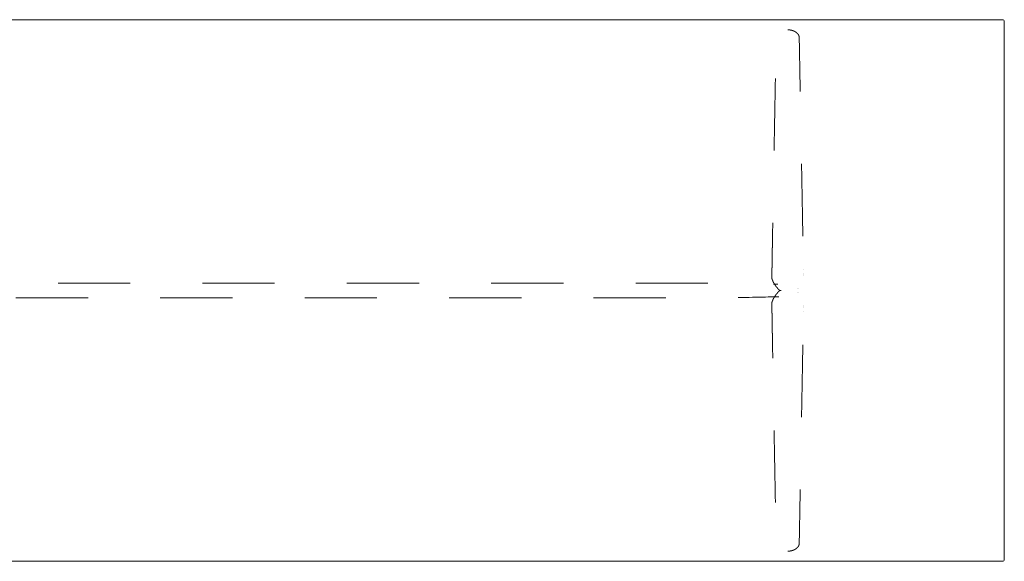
# Model space of a CAD drawing. Header units: metres. Extents: x -2 to 4.3, y -5.49 to 0.4.
# Tile 55 of 57: x 2.94 to 4.3, y -1.62 to -0.88. Entities that reach past the tile are written whole.
import ezdxf

# ---------------------------------------------------------------- set-up
doc = ezdxf.new("R2010")
doc.units = ezdxf.units.M
doc.header["$MEASUREMENT"] = 0
doc.linetypes.add('Dash Style-1', pattern=[0.10582, 0.0529, -0.05292])
doc.layers.add('72_VITRA_HRESID_D2_TB_FOOT_UNDER', color=8, linetype='Dash Style-1', lineweight=5)
doc.layers.add('72_VITRA_HRESID_D2_TB_TABLE_TOP', color=7, linetype='Continuous', lineweight=5)
doc.layers.add('72_VITRA_INSERT', color=7, linetype='Continuous')

# ---------------------------------------------------------------- blocks, each defined once
blk = doc.blocks.new('72_VITRA_HRESID_D2_BELLEVILLE_TABLE_BISTRO_3000_X_750_FOOT_UNDER')
at = {"layer": '72_VITRA_HRESID_D2_TB_FOOT_UNDER'}
for points, weights, knots in [([(1.2, 0.361), (1.1996, 0.361), (1.1992, 0.361), (1.1988, 0.361), (1.1984, 0.3609), (1.1981, 0.3609), (1.1978, 0.3609), (1.1975, 0.3609), (1.1972, 0.3608), (1.1969, 0.3608), (1.1967, 0.3608), (1.1965, 0.3607), (1.1962, 0.3607), (1.196, 0.3606), (1.1956, 0.3606), (1.1953, 0.3605), (1.195, 0.3604), (1.1946, 0.3604), (1.1944, 0.3603), (1.1942, 0.3603), (1.194, 0.3602), (1.1937, 0.3601), (1.1934, 0.36), (1.1932, 0.3599), (1.193, 0.3599), (1.1928, 0.3598), (1.1926, 0.3597), (1.1924, 0.3597), (1.1922, 0.3596), (1.192, 0.3595), (1.1918, 0.3594), (1.1916, 0.3594), (1.1913, 0.3592), (1.1911, 0.3591), (1.1908, 0.359), (1.1905, 0.3589), (1.1904, 0.3588), (1.1902, 0.3587), (1.19, 0.3586), (1.1898, 0.3585), (1.1897, 0.3584), (1.1895, 0.3583), (1.1893, 0.3582), (1.1891, 0.3581), (1.189, 0.358), (1.1888, 0.3578), (1.1886, 0.3577), (1.1885, 0.3576), (1.1883, 0.3575), (1.1882, 0.3574), (1.188, 0.3573), (1.1878, 0.3571), (1.1876, 0.357), (1.1875, 0.3568), (1.1873, 0.3567), (1.1871, 0.3565), (1.187, 0.3564), (1.1868, 0.3562), (1.1867, 0.3561), (1.1865, 0.3559), (1.1864, 0.3558), (1.1862, 0.3556), (1.1861, 0.3555), (1.186, 0.3553), (1.1859, 0.3552), (1.1858, 0.3551), (1.1857, 0.355), (1.1857, 0.3549), (1.1856, 0.3547), (1.1855, 0.3546), (1.1853, 0.3544), (1.1852, 0.3542), (1.1851, 0.354), (1.185, 0.3539), (1.185, 0.3537), (1.1849, 0.3536), (1.1848, 0.3534), (1.1847, 0.3533), (1.1847, 0.3531), (1.1846, 0.353), (1.1846, 0.3529), (1.1845, 0.3528), (1.1845, 0.3526), (1.1844, 0.3524), (1.1843, 0.3522), (1.1843, 0.352), (1.1842, 0.3518), (1.1842, 0.3516), (1.1841, 0.3514), (1.1841, 0.3512), (1.1841, 0.351), (1.184, 0.3508), (1.184, 0.3506), (1.184, 0.3505), (1.184, 0.3503), (1.184, 0.3502), (1.184, 0.35), (1.1815, 0.2128), (1.179, 0.0755), (1.1787, 0.0555), (1.1783, 0.0356), (1.1783, 0.0349), (1.1783, 0.0342), (1.1783, 0.0334), (1.1783, 0.0327), (1.1783, 0.032), (1.1783, 0.0314), (1.1782, 0.0307), (1.1782, 0.03), (1.1782, 0.0294), (1.1782, 0.0288), (1.1782, 0.0281), (1.1782, 0.0275), (1.1782, 0.0269), (1.1782, 0.0264), (1.1782, 0.0258), (1.1782, 0.0252), (1.1782, 0.0252), (1.1782, 0.0251), (1.1781, 0.0217), (1.178, 0.0183), (1.178, 0.0183), (1.178, 0.0183), (1.178, 0.0172), (1.1782, 0.0162), (1.1782, 0.0162), (1.1782, 0.0162), (1.1782, 0.0162), (1.1782, 0.0162), (1.1784, 0.0157), (1.1785, 0.0153), (1.1785, 0.0153), (1.1785, 0.0153), (1.1786, 0.015), (1.1788, 0.0147), (1.1789, 0.0143), (1.1791, 0.0139), (1.1793, 0.0134), (1.1795, 0.0129), (1.1798, 0.0123), (1.1801, 0.0118), (1.1804, 0.0112), (1.1807, 0.0106), (1.181, 0.01), (1.1813, 0.0095), (1.1816, 0.0089), (1.182, 0.0084), (1.1823, 0.0078), (1.1827, 0.0073), (1.1831, 0.0068), (1.1834, 0.0062), (1.1838, 0.0057), (1.1842, 0.0052), (1.1846, 0.0047), (1.185, 0.0042), (1.1855, 0.0037), (1.1858, 0.0033), (1.1861, 0.0029), (1.1863, 0.0027), (1.1865, 0.0025), (1.1868, 0.0021), (1.1872, 0.0018), (1.1876, 0.0014), (1.188, 0.001), (1.1885, 0.0005), (1.1885, 0.0005), (1.1885, 0.0005), (1.1887, 0.0003), (1.1889, 0.0002), (1.189, 0.0002), (1.1891, 0.0001), (1.1893, 0), (1.1896, 0), (1.1897, 0), (1.1898, 0), (1.1898, 0), (1.1898, 0), (1.2, 0), (1.2102, 0), (1.2102, 0), (1.2102, 0), (1.2103, 0), (1.2104, 0), (1.2107, 0), (1.2109, 0.0001), (1.211, 0.0002), (1.2111, 0.0002), (1.2113, 0.0003), (1.2115, 0.0005), (1.2115, 0.0005), (1.2116, 0.0005), (1.212, 0.001), (1.2124, 0.0014), (1.2129, 0.0018), (1.2132, 0.0021), (1.2135, 0.0025), (1.2137, 0.0027), (1.2139, 0.0029), (1.2142, 0.0033), (1.2145, 0.0037), (1.215, 0.0042), (1.2154, 0.0047), (1.2158, 0.0052), (1.2162, 0.0057), (1.2166, 0.0062), (1.2169, 0.0068), (1.2173, 0.0073), (1.2177, 0.0078), (1.218, 0.0084), (1.2184, 0.0089), (1.2187, 0.0095), (1.219, 0.01), (1.2193, 0.0106), (1.2196, 0.0112), (1.2199, 0.0118), (1.2202, 0.0123), (1.2205, 0.0129), (1.2207, 0.0134), (1.2209, 0.0139), (1.2211, 0.0143), (1.2212, 0.0147), (1.2214, 0.015), (1.2215, 0.0153), (1.2215, 0.0153), (1.2215, 0.0153), (1.2217, 0.0157), (1.2218, 0.0162), (1.2218, 0.0162), (1.2218, 0.0162), (1.2218, 0.0162), (1.2218, 0.0162), (1.222, 0.0172), (1.222, 0.0183), (1.222, 0.0183), (1.222, 0.0183), (1.2219, 0.0217), (1.2218, 0.0251), (1.2218, 0.0252), (1.2218, 0.0252), (1.2218, 0.0258), (1.2218, 0.0264), (1.2218, 0.0269), (1.2218, 0.0275), (1.2218, 0.0281), (1.2218, 0.0288), (1.2218, 0.0294), (1.2218, 0.03), (1.2218, 0.0307), (1.2218, 0.0314), (1.2217, 0.032), (1.2217, 0.0327), (1.2217, 0.0334), (1.2217, 0.0342), (1.2217, 0.0349), (1.2217, 0.0356), (1.2213, 0.0555), (1.221, 0.0755), (1.2185, 0.2128), (1.216, 0.35), (1.216, 0.3502), (1.216, 0.3503), (1.216, 0.3505), (1.216, 0.3506), (1.216, 0.3508), (1.2159, 0.351), (1.2159, 0.3512), (1.2159, 0.3514), (1.2158, 0.3516), (1.2158, 0.3518), (1.2157, 0.352), (1.2157, 0.3522), (1.2156, 0.3524), (1.2156, 0.3526), (1.2155, 0.3528), (1.2154, 0.3529), (1.2154, 0.353), (1.2153, 0.3531), (1.2153, 0.3533), (1.2152, 0.3534), (1.2151, 0.3536), (1.215, 0.3537), (1.215, 0.3539), (1.2149, 0.354), (1.2148, 0.3542), (1.2147, 0.3544), (1.2145, 0.3546), (1.2144, 0.3547), (1.2143, 0.3549), (1.2143, 0.355), (1.2142, 0.3551), (1.2141, 0.3552), (1.214, 0.3553), (1.2139, 0.3555), (1.2138, 0.3556), (1.2136, 0.3558), (1.2135, 0.3559), (1.2133, 0.3561), (1.2132, 0.3562), (1.213, 0.3564), (1.2129, 0.3565), (1.2127, 0.3567), (1.2125, 0.3568), (1.2124, 0.357), (1.2122, 0.3571), (1.212, 0.3573), (1.2118, 0.3574), (1.2117, 0.3575), (1.2115, 0.3576), (1.2114, 0.3577), (1.2112, 0.3578), (1.211, 0.358), (1.2109, 0.3581), (1.2107, 0.3582), (1.2105, 0.3583), (1.2103, 0.3584), (1.2102, 0.3585), (1.21, 0.3586), (1.2098, 0.3587), (1.2096, 0.3588), (1.2095, 0.3589), (1.2092, 0.359), (1.2089, 0.3591), (1.2087, 0.3592), (1.2084, 0.3594), (1.2082, 0.3594), (1.208, 0.3595), (1.2078, 0.3596), (1.2076, 0.3597), (1.2074, 0.3597), (1.2072, 0.3598), (1.207, 0.3599), (1.2068, 0.3599), (1.2066, 0.36), (1.2063, 0.3601), (1.2061, 0.3602), (1.2058, 0.3603), (1.2056, 0.3603), (1.2054, 0.3604), (1.205, 0.3604), (1.2047, 0.3605), (1.2044, 0.3606), (1.204, 0.3606), (1.2038, 0.3607), (1.2036, 0.3607), (1.2033, 0.3608), (1.2031, 0.3608), (1.2028, 0.3608), (1.2025, 0.3609), (1.2022, 0.3609), (1.2019, 0.3609), (1.2016, 0.3609), (1.2013, 0.361), (1.2008, 0.361), (1.2004, 0.361), (1.2, 0.361)], [1, 1, 1, 1, 1, 1, 1, 1, 1, 1, 1, 1, 1, 1, 1, 1, 1, 1, 1, 1, 1, 1, 1, 1, 1, 1, 1, 1, 1, 1, 1, 1, 1, 1, 1, 1, 1, 1, 1, 1, 1, 1, 1, 1, 1, 1, 1, 1, 1, 1, 1, 1, 1, 1, 1, 1, 1, 1, 1, 1, 1, 1, 1, 1, 1, 1, 1, 1, 1, 1, 1, 1, 1, 1, 1, 1, 1, 1, 1, 1, 1, 1, 1, 1, 1, 1, 1, 1, 1, 1, 1, 1, 1, 1, 1, 1, 1, 1, 1, 1, 1, 1, 1, 1, 1, 1, 1, 1, 1, 1, 1, 1, 1, 1, 1, 1, 1, 1, 1, 1, 1, 1, 1, 0.990949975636, 1, 1, 1, 1, 1, 0.99803479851, 1, 1, 1, 1, 1, 1, 1, 1, 1, 1, 1, 1, 1, 1, 1, 1, 1, 1, 1, 1, 1, 1, 1, 1, 1, 1, 1, 1, 1, 1, 1, 1, 1, 1, 1, 1, 1, 0.990926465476, 1, 1, 1, 0.97345508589, 1, 1, 1, 0.999980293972, 1, 1, 1, 0.999980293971, 1, 1, 1, 0.97345508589, 1, 1, 1, 0.990926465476, 1, 1, 1, 1, 1, 1, 1, 1, 1, 1, 1, 1, 1, 1, 1, 1, 1, 1, 1, 1, 1, 1, 1, 1, 1, 1, 1, 1, 1, 1, 1, 1, 1, 1, 1, 1, 1, 0.998034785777, 1, 1, 1, 1, 1, 0.990949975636, 1, 1, 1, 1, 1, 1, 1, 1, 1, 1, 1, 1, 1, 1, 1, 1, 1, 1, 1, 1, 1, 1, 1, 1, 1, 1, 1, 1, 1, 1, 1, 1, 1, 1, 1, 1, 1, 1, 1, 1, 1, 1, 1, 1, 1, 1, 1, 1, 1, 1, 1, 1, 1, 1, 1, 1, 1, 1, 1, 1, 1, 1, 1, 1, 1, 1, 1, 1, 1, 1, 1, 1, 1, 1, 1, 1, 1, 1, 1, 1, 1, 1, 1, 1, 1, 1, 1, 1, 1, 1, 1, 1, 1, 1, 1, 1, 1, 1, 1, 1, 1, 1, 1, 1, 1, 1, 1, 1, 1, 1, 1, 1, 1, 1, 1, 1, 1, 1, 1, 1, 1, 1, 1], [0, 0, 0, 0.000508, 0.000508, 0.001016, 0.001016, 0.001524, 0.001524, 0.002032, 0.002032, 0.00254, 0.00254, 0.003048, 0.003048, 0.003556, 0.003556, 0.004064, 0.004064, 0.004572, 0.004572, 0.00508, 0.00508, 0.005588, 0.005588, 0.006096, 0.006096, 0.006604, 0.006604, 0.007112, 0.007112, 0.007619, 0.007619, 0.008127, 0.008127, 0.008635, 0.008635, 0.009143, 0.009143, 0.009651, 0.009651, 0.010159, 0.010159, 0.010667, 0.010667, 0.011175, 0.011175, 0.011683, 0.011683, 0.012191, 0.012191, 0.012699, 0.012699, 0.013207, 0.013207, 0.013715, 0.013715, 0.014223, 0.014223, 0.014731, 0.014731, 0.015239, 0.015239, 0.015747, 0.015747, 0.016255, 0.016255, 0.016763, 0.016763, 0.017271, 0.017271, 0.017779, 0.017779, 0.018287, 0.018287, 0.018795, 0.018795, 0.019303, 0.019303, 0.019811, 0.019811, 0.020319, 0.020319, 0.020827, 0.020827, 0.021335, 0.021335, 0.021843, 0.021843, 0.02235, 0.02235, 0.022858, 0.022858, 0.023366, 0.023366, 0.023874, 0.023874, 0.024382, 0.024382, 0.386828, 0.386828, 0.439542, 0.439542, 0.441431, 0.441431, 0.44332, 0.44332, 0.445209, 0.445209, 0.447097, 0.447097, 0.448986, 0.448986, 0.450875, 0.450875, 0.452764, 0.452764, 0.454653, 0.454653, 0.454851, 0.454851, 0.466508, 0.466508, 0.466552, 0.466552, 0.470162, 0.470162, 0.470166, 0.470166, 0.470188, 0.470188, 0.471868, 0.471868, 0.471872, 0.471872, 0.472972, 0.472972, 0.474072, 0.474072, 0.475172, 0.475172, 0.476272, 0.476272, 0.477372, 0.477372, 0.478472, 0.478472, 0.479572, 0.479572, 0.480672, 0.480672, 0.481772, 0.481772, 0.482872, 0.482872, 0.483972, 0.483972, 0.485072, 0.485072, 0.486172, 0.486172, 0.487272, 0.487272, 0.488372, 0.488372, 0.489472, 0.489472, 0.489488, 0.489488, 0.489971, 0.489971, 0.49018, 0.49018, 0.490605, 0.490605, 0.490815, 0.490815, 0.490831, 0.490831, 0.509169, 0.509169, 0.509185, 0.509185, 0.509395, 0.509395, 0.50982, 0.50982, 0.510029, 0.510029, 0.510512, 0.510512, 0.510528, 0.510528, 0.511628, 0.511628, 0.512728, 0.512728, 0.513828, 0.513828, 0.514928, 0.514928, 0.516028, 0.516028, 0.517128, 0.517128, 0.518228, 0.518228, 0.519328, 0.519328, 0.520428, 0.520428, 0.521528, 0.521528, 0.522628, 0.522628, 0.523728, 0.523728, 0.524828, 0.524828, 0.525928, 0.525928, 0.527028, 0.527028, 0.528128, 0.528128, 0.528132, 0.528132, 0.529812, 0.529812, 0.529834, 0.529834, 0.529838, 0.529838, 0.533448, 0.533448, 0.533492, 0.533492, 0.545149, 0.545149, 0.545347, 0.545347, 0.547236, 0.547236, 0.549125, 0.549125, 0.551014, 0.551014, 0.552903, 0.552903, 0.554791, 0.554791, 0.55668, 0.55668, 0.558569, 0.558569, 0.560458, 0.560458, 0.613172, 0.613172, 0.975618, 0.975618, 0.976126, 0.976126, 0.976634, 0.976634, 0.977142, 0.977142, 0.97765, 0.97765, 0.978157, 0.978157, 0.978665, 0.978665, 0.979173, 0.979173, 0.979681, 0.979681, 0.980189, 0.980189, 0.980697, 0.980697, 0.981205, 0.981205, 0.981713, 0.981713, 0.982221, 0.982221, 0.982729, 0.982729, 0.983237, 0.983237, 0.983745, 0.983745, 0.984253, 0.984253, 0.984761, 0.984761, 0.985269, 0.985269, 0.985777, 0.985777, 0.986285, 0.986285, 0.986793, 0.986793, 0.987301, 0.987301, 0.987809, 0.987809, 0.988317, 0.988317, 0.988825, 0.988825, 0.989333, 0.989333, 0.989841, 0.989841, 0.990349, 0.990349, 0.990857, 0.990857, 0.991365, 0.991365, 0.991873, 0.991873, 0.992381, 0.992381, 0.992888, 0.992888, 0.993396, 0.993396, 0.993904, 0.993904, 0.994412, 0.994412, 0.99492, 0.99492, 0.995428, 0.995428, 0.995936, 0.995936, 0.996444, 0.996444, 0.996952, 0.996952, 0.99746, 0.99746, 0.997968, 0.997968, 0.998476, 0.998476, 0.998984, 0.998984, 0.999492, 0.999492, 1, 1, 1]), ([(0.0102, 0), (0.0102, 0), (0.0102, 0), (0.0102, 0), (0.0102, 0), (0.0103, 0), (0.0104, 0), (0.0107, 0), (0.0109, -0.0001), (0.011, -0.0002), (0.0111, -0.0002), (0.0113, -0.0003), (0.0115, -0.0005), (0.0115, -0.0005), (0.0116, -0.0005), (0.012, -0.001), (0.0124, -0.0014), (0.0129, -0.0018), (0.0132, -0.0021), (0.0135, -0.0025), (0.0137, -0.0027), (0.0139, -0.0029), (0.0142, -0.0033), (0.0145, -0.0037), (0.015, -0.0042), (0.0154, -0.0047), (0.0158, -0.0052), (0.0162, -0.0057), (0.0166, -0.0062), (0.0169, -0.0068), (0.0173, -0.0073), (0.0177, -0.0078), (0.018, -0.0084), (0.0184, -0.0089), (0.0187, -0.0095), (0.0188, -0.0097), (0.019, -0.01), (0.6, -0.01), (1.181, -0.01), (1.1812, -0.0097), (1.1813, -0.0095), (1.1816, -0.0089), (1.182, -0.0084), (1.1823, -0.0078), (1.1827, -0.0073), (1.1831, -0.0068), (1.1834, -0.0062), (1.1838, -0.0057), (1.1842, -0.0052), (1.1846, -0.0047), (1.185, -0.0042), (1.1855, -0.0037), (1.1858, -0.0033), (1.1861, -0.0029), (1.1863, -0.0027), (1.1865, -0.0025), (1.1868, -0.0021), (1.1872, -0.0018), (1.1876, -0.0014), (1.188, -0.001), (1.1885, -0.0005), (1.1885, -0.0005), (1.1885, -0.0005), (1.1887, -0.0003), (1.1889, -0.0002), (1.189, -0.0002), (1.1891, -0.0001), (1.1893, 0), (1.1896, 0), (1.1897, 0), (1.1898, 0), (1.1898, 0), (1.1898, 0), (1.1898, 0), (1.1898, 0), (1.1897, 0), (1.1896, 0), (1.1893, 0), (1.1891, 0.0001), (1.189, 0.0002), (1.1889, 0.0002), (1.1887, 0.0003), (1.1885, 0.0005), (1.1885, 0.0005), (1.1885, 0.0005), (1.188, 0.001), (1.1876, 0.0014), (1.1872, 0.0018), (1.1868, 0.0021), (1.1865, 0.0025), (1.1863, 0.0027), (1.1861, 0.0029), (1.1858, 0.0033), (1.1855, 0.0037), (1.185, 0.0042), (1.1846, 0.0047), (1.1842, 0.0052), (1.1838, 0.0057), (1.1834, 0.0062), (1.1831, 0.0068), (1.1827, 0.0073), (1.1823, 0.0078), (1.182, 0.0084), (1.1816, 0.0089), (1.1813, 0.0095), (1.1812, 0.0097), (1.181, 0.01), (0.6, 0.01), (0.019, 0.01), (0.0188, 0.0097), (0.0187, 0.0095), (0.0184, 0.0089), (0.018, 0.0084), (0.0177, 0.0078), (0.0173, 0.0073), (0.0169, 0.0068), (0.0166, 0.0062), (0.0162, 0.0057), (0.0158, 0.0052), (0.0154, 0.0047), (0.015, 0.0042), (0.0145, 0.0037), (0.0142, 0.0033), (0.0139, 0.0029), (0.0137, 0.0027), (0.0135, 0.0025), (0.0132, 0.0021), (0.0129, 0.0018), (0.0124, 0.0014), (0.012, 0.001), (0.0116, 0.0005), (0.0115, 0.0005), (0.0115, 0.0005), (0.0113, 0.0003), (0.0111, 0.0002), (0.011, 0.0002), (0.0109, 0.0001), (0.0107, 0), (0.0104, 0), (0.0103, 0), (0.0102, 0)], [1, 0.999980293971, 1, 0.999980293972, 1, 1, 1, 0.97345508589, 1, 1, 1, 0.990926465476, 1, 1, 1, 1, 1, 1, 1, 1, 1, 1, 1, 1, 1, 1, 1, 1, 1, 1, 1, 1, 1, 1, 1, 1, 1, 1, 1, 1, 1, 1, 1, 1, 1, 1, 1, 1, 1, 1, 1, 1, 1, 1, 1, 1, 1, 1, 1, 1, 1, 1, 1, 0.990926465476, 1, 1, 1, 0.97345508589, 1, 1, 1, 0.99998029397, 1, 0.999980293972, 1, 1, 1, 0.97345508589, 1, 1, 1, 0.990926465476, 1, 1, 1, 1, 1, 1, 1, 1, 1, 1, 1, 1, 1, 1, 1, 1, 1, 1, 1, 1, 1, 1, 1, 1, 1, 1, 1, 1, 1, 1, 1, 1, 1, 1, 1, 1, 1, 1, 1, 1, 1, 1, 1, 1, 1, 1, 1, 1, 1, 1, 1, 0.990926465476, 1, 1, 1, 0.97345508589, 1, 1, 1], [0, 0, 0, 0.000008, 0.000008, 0.000016, 0.000016, 0.00012, 0.00012, 0.00033, 0.00033, 0.000434, 0.000434, 0.000672, 0.000672, 0.00068, 0.00068, 0.001224, 0.001224, 0.001768, 0.001768, 0.002312, 0.002312, 0.002856, 0.002856, 0.0034, 0.0034, 0.003944, 0.003944, 0.004487, 0.004487, 0.005031, 0.005031, 0.005575, 0.005575, 0.006119, 0.006119, 0.00637, 0.00637, 0.493646, 0.493646, 0.493897, 0.493897, 0.494441, 0.494441, 0.494985, 0.494985, 0.495529, 0.495529, 0.496072, 0.496072, 0.496616, 0.496616, 0.49716, 0.49716, 0.497704, 0.497704, 0.498248, 0.498248, 0.498792, 0.498792, 0.499336, 0.499336, 0.499344, 0.499344, 0.499582, 0.499582, 0.499686, 0.499686, 0.499896, 0.499896, 0.5, 0.5, 0.500008, 0.500008, 0.500016, 0.500016, 0.50012, 0.50012, 0.50033, 0.50033, 0.500434, 0.500434, 0.500672, 0.500672, 0.50068, 0.50068, 0.501224, 0.501224, 0.501768, 0.501768, 0.502312, 0.502312, 0.502856, 0.502856, 0.5034, 0.5034, 0.503944, 0.503944, 0.504487, 0.504487, 0.505031, 0.505031, 0.505575, 0.505575, 0.506119, 0.506119, 0.50637, 0.50637, 0.993646, 0.993646, 0.993897, 0.993897, 0.994441, 0.994441, 0.994985, 0.994985, 0.995529, 0.995529, 0.996072, 0.996072, 0.996616, 0.996616, 0.99716, 0.99716, 0.997704, 0.997704, 0.998248, 0.998248, 0.998792, 0.998792, 0.999336, 0.999336, 0.999344, 0.999344, 0.999582, 0.999582, 0.999686, 0.999686, 0.999896, 0.999896, 1, 1, 1]), ([(1.2, -0.361), (1.1996, -0.361), (1.1992, -0.361), (1.1988, -0.361), (1.1984, -0.3609), (1.1981, -0.3609), (1.1978, -0.3609), (1.1975, -0.3609), (1.1972, -0.3608), (1.1969, -0.3608), (1.1967, -0.3608), (1.1965, -0.3607), (1.1962, -0.3607), (1.196, -0.3606), (1.1956, -0.3606), (1.1953, -0.3605), (1.195, -0.3604), (1.1946, -0.3604), (1.1944, -0.3603), (1.1942, -0.3603), (1.194, -0.3602), (1.1937, -0.3601), (1.1934, -0.36), (1.1932, -0.3599), (1.193, -0.3599), (1.1928, -0.3598), (1.1926, -0.3597), (1.1924, -0.3597), (1.1922, -0.3596), (1.192, -0.3595), (1.1918, -0.3594), (1.1916, -0.3594), (1.1913, -0.3592), (1.1911, -0.3591), (1.1908, -0.359), (1.1905, -0.3589), (1.1904, -0.3588), (1.1902, -0.3587), (1.19, -0.3586), (1.1898, -0.3585), (1.1897, -0.3584), (1.1895, -0.3583), (1.1893, -0.3582), (1.1891, -0.3581), (1.189, -0.358), (1.1888, -0.3578), (1.1886, -0.3577), (1.1885, -0.3576), (1.1883, -0.3575), (1.1882, -0.3574), (1.188, -0.3573), (1.1878, -0.3571), (1.1876, -0.357), (1.1875, -0.3568), (1.1873, -0.3567), (1.1871, -0.3565), (1.187, -0.3564), (1.1868, -0.3562), (1.1867, -0.3561), (1.1865, -0.3559), (1.1864, -0.3558), (1.1862, -0.3556), (1.1861, -0.3555), (1.186, -0.3553), (1.1859, -0.3552), (1.1858, -0.3551), (1.1857, -0.355), (1.1857, -0.3549), (1.1856, -0.3547), (1.1855, -0.3546), (1.1853, -0.3544), (1.1852, -0.3542), (1.1851, -0.354), (1.185, -0.3539), (1.185, -0.3537), (1.1849, -0.3536), (1.1848, -0.3534), (1.1847, -0.3533), (1.1847, -0.3531), (1.1846, -0.353), (1.1846, -0.3529), (1.1845, -0.3528), (1.1845, -0.3526), (1.1844, -0.3524), (1.1843, -0.3522), (1.1843, -0.352), (1.1842, -0.3518), (1.1842, -0.3516), (1.1841, -0.3514), (1.1841, -0.3512), (1.1841, -0.351), (1.184, -0.3508), (1.184, -0.3506), (1.184, -0.3505), (1.184, -0.3503), (1.184, -0.3502), (1.184, -0.35), (1.1815, -0.2128), (1.179, -0.0755), (1.1787, -0.0555), (1.1783, -0.0356), (1.1783, -0.0349), (1.1783, -0.0342), (1.1783, -0.0334), (1.1783, -0.0327), (1.1783, -0.032), (1.1783, -0.0314), (1.1782, -0.0307), (1.1782, -0.03), (1.1782, -0.0294), (1.1782, -0.0288), (1.1782, -0.0281), (1.1782, -0.0275), (1.1782, -0.0269), (1.1782, -0.0264), (1.1782, -0.0258), (1.1782, -0.0252), (1.1782, -0.0252), (1.1782, -0.0251), (1.1781, -0.0217), (1.178, -0.0183), (1.178, -0.0183), (1.178, -0.0183), (1.178, -0.0172), (1.1782, -0.0162), (1.1782, -0.0162), (1.1782, -0.0162), (1.1782, -0.0162), (1.1782, -0.0162), (1.1784, -0.0157), (1.1785, -0.0153), (1.1785, -0.0153), (1.1785, -0.0153), (1.1786, -0.015), (1.1788, -0.0147), (1.1789, -0.0143), (1.1791, -0.0139), (1.1793, -0.0134), (1.1795, -0.0129), (1.1798, -0.0123), (1.1801, -0.0118), (1.1804, -0.0112), (1.1807, -0.0106), (1.181, -0.01), (1.1813, -0.0095), (1.1816, -0.0089), (1.182, -0.0084), (1.1823, -0.0078), (1.1827, -0.0073), (1.1831, -0.0068), (1.1834, -0.0062), (1.1838, -0.0057), (1.1842, -0.0052), (1.1846, -0.0047), (1.185, -0.0042), (1.1855, -0.0037), (1.1858, -0.0033), (1.1861, -0.0029), (1.1863, -0.0027), (1.1865, -0.0025), (1.1868, -0.0021), (1.1872, -0.0018), (1.1876, -0.0014), (1.188, -0.001), (1.1885, -0.0005), (1.1885, -0.0005), (1.1885, -0.0005), (1.1887, -0.0003), (1.1889, -0.0002), (1.189, -0.0002), (1.1891, -0.0001), (1.1893, 0), (1.1896, 0), (1.1897, 0), (1.1898, 0), (1.1898, 0), (1.1898, 0), (1.2, 0), (1.2102, 0), (1.2102, 0), (1.2102, 0), (1.2103, 0), (1.2104, 0), (1.2107, 0), (1.2109, -0.0001), (1.211, -0.0002), (1.2111, -0.0002), (1.2113, -0.0003), (1.2115, -0.0005), (1.2115, -0.0005), (1.2116, -0.0005), (1.212, -0.001), (1.2124, -0.0014), (1.2129, -0.0018), (1.2132, -0.0021), (1.2135, -0.0025), (1.2137, -0.0027), (1.2139, -0.0029), (1.2142, -0.0033), (1.2145, -0.0037), (1.215, -0.0042), (1.2154, -0.0047), (1.2158, -0.0052), (1.2162, -0.0057), (1.2166, -0.0062), (1.2169, -0.0068), (1.2173, -0.0073), (1.2177, -0.0078), (1.218, -0.0084), (1.2184, -0.0089), (1.2187, -0.0095), (1.219, -0.01), (1.2193, -0.0106), (1.2196, -0.0112), (1.2199, -0.0118), (1.2202, -0.0123), (1.2205, -0.0129), (1.2207, -0.0134), (1.2209, -0.0139), (1.2211, -0.0143), (1.2212, -0.0147), (1.2214, -0.015), (1.2215, -0.0153), (1.2215, -0.0153), (1.2215, -0.0153), (1.2217, -0.0157), (1.2218, -0.0162), (1.2218, -0.0162), (1.2218, -0.0162), (1.2218, -0.0162), (1.2218, -0.0162), (1.222, -0.0172), (1.222, -0.0183), (1.222, -0.0183), (1.222, -0.0183), (1.2219, -0.0217), (1.2218, -0.0251), (1.2218, -0.0252), (1.2218, -0.0252), (1.2218, -0.0258), (1.2218, -0.0264), (1.2218, -0.0269), (1.2218, -0.0275), (1.2218, -0.0281), (1.2218, -0.0288), (1.2218, -0.0294), (1.2218, -0.03), (1.2218, -0.0307), (1.2218, -0.0314), (1.2217, -0.032), (1.2217, -0.0327), (1.2217, -0.0334), (1.2217, -0.0342), (1.2217, -0.0349), (1.2217, -0.0356), (1.2213, -0.0555), (1.221, -0.0755), (1.2185, -0.2128), (1.216, -0.35), (1.216, -0.3502), (1.216, -0.3503), (1.216, -0.3505), (1.216, -0.3506), (1.216, -0.3508), (1.2159, -0.351), (1.2159, -0.3512), (1.2159, -0.3514), (1.2158, -0.3516), (1.2158, -0.3518), (1.2157, -0.352), (1.2157, -0.3522), (1.2156, -0.3524), (1.2156, -0.3526), (1.2155, -0.3528), (1.2154, -0.3529), (1.2154, -0.353), (1.2153, -0.3531), (1.2153, -0.3533), (1.2152, -0.3534), (1.2151, -0.3536), (1.215, -0.3537), (1.215, -0.3539), (1.2149, -0.354), (1.2148, -0.3542), (1.2147, -0.3544), (1.2145, -0.3546), (1.2144, -0.3547), (1.2143, -0.3549), (1.2143, -0.355), (1.2142, -0.3551), (1.2141, -0.3552), (1.214, -0.3553), (1.2139, -0.3555), (1.2138, -0.3556), (1.2136, -0.3558), (1.2135, -0.3559), (1.2133, -0.3561), (1.2132, -0.3562), (1.213, -0.3564), (1.2129, -0.3565), (1.2127, -0.3567), (1.2125, -0.3568), (1.2124, -0.357), (1.2122, -0.3571), (1.212, -0.3573), (1.2118, -0.3574), (1.2117, -0.3575), (1.2115, -0.3576), (1.2114, -0.3577), (1.2112, -0.3578), (1.211, -0.358), (1.2109, -0.3581), (1.2107, -0.3582), (1.2105, -0.3583), (1.2103, -0.3584), (1.2102, -0.3585), (1.21, -0.3586), (1.2098, -0.3587), (1.2096, -0.3588), (1.2095, -0.3589), (1.2092, -0.359), (1.2089, -0.3591), (1.2087, -0.3592), (1.2084, -0.3594), (1.2082, -0.3594), (1.208, -0.3595), (1.2078, -0.3596), (1.2076, -0.3597), (1.2074, -0.3597), (1.2072, -0.3598), (1.207, -0.3599), (1.2068, -0.3599), (1.2066, -0.36), (1.2063, -0.3601), (1.2061, -0.3602), (1.2058, -0.3603), (1.2056, -0.3603), (1.2054, -0.3604), (1.205, -0.3604), (1.2047, -0.3605), (1.2044, -0.3606), (1.204, -0.3606), (1.2038, -0.3607), (1.2036, -0.3607), (1.2033, -0.3608), (1.2031, -0.3608), (1.2028, -0.3608), (1.2025, -0.3609), (1.2022, -0.3609), (1.2019, -0.3609), (1.2016, -0.3609), (1.2013, -0.361), (1.2008, -0.361), (1.2004, -0.361), (1.2, -0.361)], [1, 1, 1, 1, 1, 1, 1, 1, 1, 1, 1, 1, 1, 1, 1, 1, 1, 1, 1, 1, 1, 1, 1, 1, 1, 1, 1, 1, 1, 1, 1, 1, 1, 1, 1, 1, 1, 1, 1, 1, 1, 1, 1, 1, 1, 1, 1, 1, 1, 1, 1, 1, 1, 1, 1, 1, 1, 1, 1, 1, 1, 1, 1, 1, 1, 1, 1, 1, 1, 1, 1, 1, 1, 1, 1, 1, 1, 1, 1, 1, 1, 1, 1, 1, 1, 1, 1, 1, 1, 1, 1, 1, 1, 1, 1, 1, 1, 1, 1, 1, 1, 1, 1, 1, 1, 1, 1, 1, 1, 1, 1, 1, 1, 1, 1, 1, 1, 1, 1, 1, 1, 1, 1, 0.990949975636, 1, 1, 1, 1, 1, 0.99803479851, 1, 1, 1, 1, 1, 1, 1, 1, 1, 1, 1, 1, 1, 1, 1, 1, 1, 1, 1, 1, 1, 1, 1, 1, 1, 1, 1, 1, 1, 1, 1, 1, 1, 1, 1, 1, 1, 0.990926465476, 1, 1, 1, 0.97345508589, 1, 1, 1, 0.999980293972, 1, 1, 1, 0.999980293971, 1, 1, 1, 0.97345508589, 1, 1, 1, 0.990926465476, 1, 1, 1, 1, 1, 1, 1, 1, 1, 1, 1, 1, 1, 1, 1, 1, 1, 1, 1, 1, 1, 1, 1, 1, 1, 1, 1, 1, 1, 1, 1, 1, 1, 1, 1, 1, 1, 0.998034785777, 1, 1, 1, 1, 1, 0.990949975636, 1, 1, 1, 1, 1, 1, 1, 1, 1, 1, 1, 1, 1, 1, 1, 1, 1, 1, 1, 1, 1, 1, 1, 1, 1, 1, 1, 1, 1, 1, 1, 1, 1, 1, 1, 1, 1, 1, 1, 1, 1, 1, 1, 1, 1, 1, 1, 1, 1, 1, 1, 1, 1, 1, 1, 1, 1, 1, 1, 1, 1, 1, 1, 1, 1, 1, 1, 1, 1, 1, 1, 1, 1, 1, 1, 1, 1, 1, 1, 1, 1, 1, 1, 1, 1, 1, 1, 1, 1, 1, 1, 1, 1, 1, 1, 1, 1, 1, 1, 1, 1, 1, 1, 1, 1, 1, 1, 1, 1, 1, 1, 1, 1, 1, 1, 1, 1, 1, 1, 1, 1, 1, 1], [0, 0, 0, 0.000508, 0.000508, 0.001016, 0.001016, 0.001524, 0.001524, 0.002032, 0.002032, 0.00254, 0.00254, 0.003048, 0.003048, 0.003556, 0.003556, 0.004064, 0.004064, 0.004572, 0.004572, 0.00508, 0.00508, 0.005588, 0.005588, 0.006096, 0.006096, 0.006604, 0.006604, 0.007112, 0.007112, 0.007619, 0.007619, 0.008127, 0.008127, 0.008635, 0.008635, 0.009143, 0.009143, 0.009651, 0.009651, 0.010159, 0.010159, 0.010667, 0.010667, 0.011175, 0.011175, 0.011683, 0.011683, 0.012191, 0.012191, 0.012699, 0.012699, 0.013207, 0.013207, 0.013715, 0.013715, 0.014223, 0.014223, 0.014731, 0.014731, 0.015239, 0.015239, 0.015747, 0.015747, 0.016255, 0.016255, 0.016763, 0.016763, 0.017271, 0.017271, 0.017779, 0.017779, 0.018287, 0.018287, 0.018795, 0.018795, 0.019303, 0.019303, 0.019811, 0.019811, 0.020319, 0.020319, 0.020827, 0.020827, 0.021335, 0.021335, 0.021843, 0.021843, 0.02235, 0.02235, 0.022858, 0.022858, 0.023366, 0.023366, 0.023874, 0.023874, 0.024382, 0.024382, 0.386828, 0.386828, 0.439542, 0.439542, 0.441431, 0.441431, 0.44332, 0.44332, 0.445209, 0.445209, 0.447097, 0.447097, 0.448986, 0.448986, 0.450875, 0.450875, 0.452764, 0.452764, 0.454653, 0.454653, 0.454851, 0.454851, 0.466508, 0.466508, 0.466552, 0.466552, 0.470162, 0.470162, 0.470166, 0.470166, 0.470188, 0.470188, 0.471868, 0.471868, 0.471872, 0.471872, 0.472972, 0.472972, 0.474072, 0.474072, 0.475172, 0.475172, 0.476272, 0.476272, 0.477372, 0.477372, 0.478472, 0.478472, 0.479572, 0.479572, 0.480672, 0.480672, 0.481772, 0.481772, 0.482872, 0.482872, 0.483972, 0.483972, 0.485072, 0.485072, 0.486172, 0.486172, 0.487272, 0.487272, 0.488372, 0.488372, 0.489472, 0.489472, 0.489488, 0.489488, 0.489971, 0.489971, 0.49018, 0.49018, 0.490605, 0.490605, 0.490815, 0.490815, 0.490831, 0.490831, 0.509169, 0.509169, 0.509185, 0.509185, 0.509395, 0.509395, 0.50982, 0.50982, 0.510029, 0.510029, 0.510512, 0.510512, 0.510528, 0.510528, 0.511628, 0.511628, 0.512728, 0.512728, 0.513828, 0.513828, 0.514928, 0.514928, 0.516028, 0.516028, 0.517128, 0.517128, 0.518228, 0.518228, 0.519328, 0.519328, 0.520428, 0.520428, 0.521528, 0.521528, 0.522628, 0.522628, 0.523728, 0.523728, 0.524828, 0.524828, 0.525928, 0.525928, 0.527028, 0.527028, 0.528128, 0.528128, 0.528132, 0.528132, 0.529812, 0.529812, 0.529834, 0.529834, 0.529838, 0.529838, 0.533448, 0.533448, 0.533492, 0.533492, 0.545149, 0.545149, 0.545347, 0.545347, 0.547236, 0.547236, 0.549125, 0.549125, 0.551014, 0.551014, 0.552903, 0.552903, 0.554791, 0.554791, 0.55668, 0.55668, 0.558569, 0.558569, 0.560458, 0.560458, 0.613172, 0.613172, 0.975618, 0.975618, 0.976126, 0.976126, 0.976634, 0.976634, 0.977142, 0.977142, 0.97765, 0.97765, 0.978157, 0.978157, 0.978665, 0.978665, 0.979173, 0.979173, 0.979681, 0.979681, 0.980189, 0.980189, 0.980697, 0.980697, 0.981205, 0.981205, 0.981713, 0.981713, 0.982221, 0.982221, 0.982729, 0.982729, 0.983237, 0.983237, 0.983745, 0.983745, 0.984253, 0.984253, 0.984761, 0.984761, 0.985269, 0.985269, 0.985777, 0.985777, 0.986285, 0.986285, 0.986793, 0.986793, 0.987301, 0.987301, 0.987809, 0.987809, 0.988317, 0.988317, 0.988825, 0.988825, 0.989333, 0.989333, 0.989841, 0.989841, 0.990349, 0.990349, 0.990857, 0.990857, 0.991365, 0.991365, 0.991873, 0.991873, 0.992381, 0.992381, 0.992888, 0.992888, 0.993396, 0.993396, 0.993904, 0.993904, 0.994412, 0.994412, 0.99492, 0.99492, 0.995428, 0.995428, 0.995936, 0.995936, 0.996444, 0.996444, 0.996952, 0.996952, 0.99746, 0.99746, 0.997968, 0.997968, 0.998476, 0.998476, 0.998984, 0.998984, 0.999492, 0.999492, 1, 1, 1])]:
    blk.add_rational_spline(points, weights, degree=2, knots=knots, dxfattribs=at)
blk = doc.blocks.new('72_VITRA_HRESID_D2_BELLEVILLE_TABLE_BISTRO_3000_X_750_TABLE_TOP')
at = {"layer": '72_VITRA_HRESID_D2_TB_TABLE_TOP', "flags": 128}
blk.add_lwpolyline([(0.0025, 0.375, 0.414214), (0, 0.3725), (0, -0.3725, 0.414214), (0.0025, -0.375), (1.4975, -0.375, 0.414214), (1.5, -0.3725), (1.5, 0.3725, 0.414214), (1.4975, 0.375)], format="xyb", close=True, dxfattribs=at)
blk = doc.blocks.new('72vitra_hresid25C1DACA35CCF4A7DB98772F704E17642')
for name in ['72_VITRA_HRESID_D2_BELLEVILLE_TABLE_BISTRO_3000_X_750_TABLE_TOP', '72_VITRA_HRESID_D2_BELLEVILLE_TABLE_BISTRO_3000_X_750_FOOT_UNDER']:
    blk.add_blockref(name, (0, 0))
blk = doc.blocks.new('XCAD03FE6B0025D6BA1A0623B9ED1BB3BDE627')
at = {"color": 7}
blk.add_blockref('72vitra_hresid25C1DACA35CCF4A7DB98772F704E17642', (0, 0), dxfattribs=at)

msp = doc.modelspace()

# ---------------------------------------------------------------- block references
at = {"layer": '72_VITRA_INSERT'}
msp.add_blockref('XCAD03FE6B0025D6BA1A0623B9ED1BB3BDE627', (2.8021, -1.25), dxfattribs=at)

doc.saveas('drawing.dxf')
